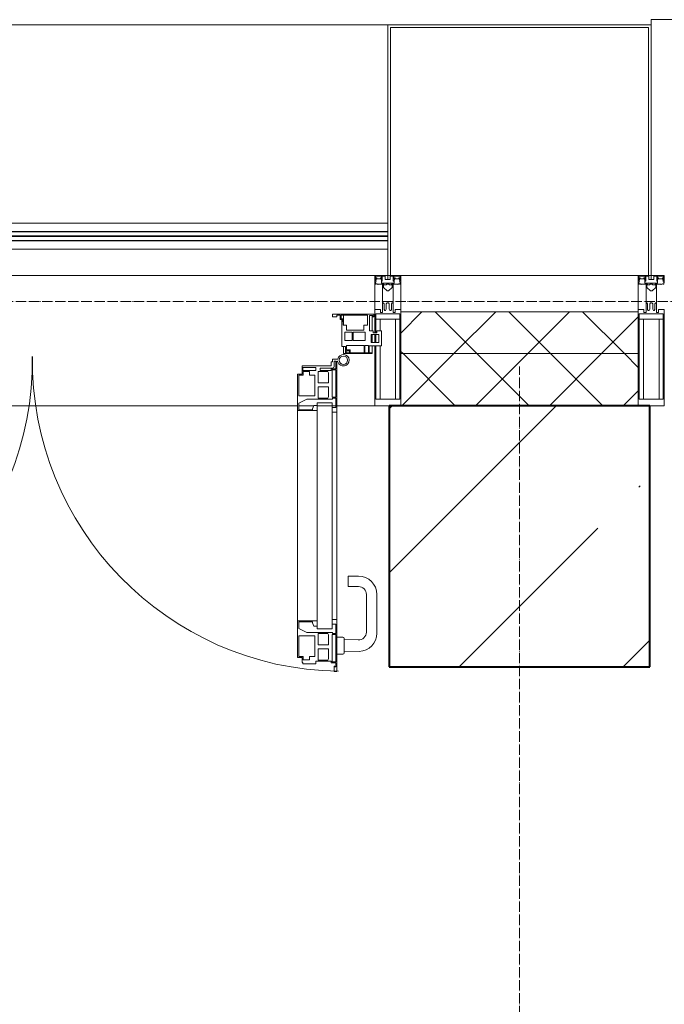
# Model space of a CAD drawing. Header units: millimetres. Extents: x -816133 to 919604, y 87941 to 147341.
# Tile 143 of 256: x -24610 to -23374, y 136927 to 138814. Entities that reach past the tile are written whole.
import ezdxf

# ---------------------------------------------------------------- set-up
doc = ezdxf.new("R2010")
doc.units = ezdxf.units.MM
doc.linetypes.add('ADSK_Линия сетки', pattern=[25, 20, -2.5, 0, -2.5])
doc.linetypes.add('Линия сетки', pattern=[25, 20, -2.5, 0, -2.5])
for name, color, linetype, lineweight in [('A-200-M_WALL', 7, 'Continuous', 18), ('A-200-M_WALL_PAT', 7, 'Continuous', 40), ('A-214-M_CURT_WALL', 7, 'Continuous', 18), ('A-215-M_CURT_PANEL', 7, 'Continuous', 18), ('A-280-M_COLUMN', 7, 'Continuous', 18), ('A-325-M_DOOR', 7, 'Continuous', 18), ('S-280-M_COLUMN', 7, 'Continuous', 18), ('Z-030-M_GRID', 7, 'Continuous', 9), ('Z-060-M_DETAIL', 7, 'Continuous', 18), ('Поручни', 252, 'Continuous', 5), ('СС-011-ПОЖ-СИГНАЛИЗАЦИЯ', 1, 'Continuous', 30)]:
    doc.layers.add(name, color=color, linetype=linetype, lineweight=lineweight)

# ---------------------------------------------------------------- blocks, each defined once
blk = doc.blocks.new('10эт')
at = {"layer": 'S-280-M_COLUMN', "lineweight": 9}
h = blk.add_hatch(dxfattribs=at)
h.set_pattern_fill('FP_10', color=9, style=0, pattern_type=2)
h.set_pattern_definition([(45, (221501.7, 104051.05), (-314.309, 314.309), []), (45, (221816.03, 104051.05), (-314.309, 314.309), [555.625, -111.125, 3.353, -107.772])])
h.paths.add_polyline_path([(336901.7, 136451.1), (336901.7, 136951.1), (336401.7, 136951.1), (336401.7, 136451.1)])
at = {"layer": 'A-200-M_WALL', "color": 9, "lineweight": 9}
for p, q in [((336879.2, 137131.1), (336424.2, 137131.1)), ((336424.2, 137131.1), (336424.2, 136951.1)), ((336879.2, 136951.1), (336879.2, 137131.1)), ((336879.2, 137051.1), (336424.2, 137051.1))]:
    blk.add_line(p, q, dxfattribs=at)
at = {"layer": 'A-200-M_WALL_PAT', "color": 9, "linetype": 'Continuous', "lineweight": 5}
for p, q in [((336424.2, 137090.6), (336464.7, 137131.1)), ((336569.9, 137051.1), (336489.9, 137131.1)), ((336526.1, 137051.1), (336606.1, 137131.1)), ((336711.3, 137051.1), (336631.3, 137131.1)), ((336667.5, 137051.1), (336747.5, 137131.1)), ((336852.7, 137051.1), (336772.7, 137131.1)), ((336808.9, 137051.1), (336879.2, 137121.3)), ((336428.5, 137051.1), (336424.2, 137055.3)), ((336426.1, 136951.1), (336526.1, 137051.1)), ((336528.5, 136951.1), (336428.5, 137051.1)), ((336567.5, 136951.1), (336667.5, 137051.1)), ((336669.9, 136951.1), (336569.9, 137051.1)), ((336708.9, 136951.1), (336808.9, 137051.1)), ((336811.3, 136951.1), (336711.3, 137051.1)), ((336879.2, 137024.6), (336852.7, 137051.1)), ((336850.4, 136951.1), (336879.2, 136979.9))]:
    blk.add_line(p, q, dxfattribs=at)
at = {"layer": 'A-214-M_CURT_WALL', "color": 9, "lineweight": 5}
for p, q in [((336374.2, 137201.1), (335061.7, 137201.1)), ((336226.2, 136951.1), (335209.7, 136951.1)), ((336257.1, 136951.1), (336228.5, 136951.1)), ((336299.6, 136951.1), (336263.9, 136951.1)), ((336374.2, 136951.1), (336301.7, 136951.1))]:
    blk.add_line(p, q, dxfattribs=at)
at = {"layer": 'A-214-M_CURT_WALL', "color": 9, "lineweight": 5, "extrusion": (0, 0, -1)}
for p, q in [((336399.2, 137201.1), (336374.2, 137201.1)), ((336374.2, 137201.1), (336374.2, 137091)), ((336424.2, 137201.1), (336404.2, 137201.1)), ((336424.2, 136951.1), (336424.2, 137201.1)), ((336899.2, 137201.1), (336879.2, 137201.1)), ((336879.2, 137201.1), (336879.2, 136951.1)), ((336929.2, 137201.1), (336904.2, 137201.1)), ((336374.2, 137087.7), (336374.2, 137072.7)), ((336374.2, 137066), (336374.2, 136951.1)), ((336374.2, 136951.1), (336401.7, 136951.1)), ((336901.7, 136951.1), (336929.2, 136951.1))]:
    blk.add_line(p, q, dxfattribs=at)
at = {"layer": 'A-215-M_CURT_PANEL', "color": 9, "lineweight": 5}
for p, q in [((336372.2, 137126.6), (336293.2, 137126.6)), ((336293.2, 137126.6), (336293.2, 137121.6)), ((336293.2, 137121.6), (336301.8, 137121.6)), ((336301.8, 137121.6), (336301.8, 137124.6)), ((336301.8, 137124.6), (336308.2, 137124.6)), ((336308.2, 137124.6), (336308.2, 137116.3)), ((336309.9, 137118), (336309.9, 137124.8)), ((336309.9, 137124.8), (336360.4, 137124.8)), ((336312.9, 137118), (336309.9, 137118)), ((336312.9, 137112.9), (336312.9, 137118)), ((336314.2, 137124.9), (336314.2, 137105.6)), ((336360.4, 137124.8), (336360.4, 137105.6)), ((336364.2, 137094.5), (336364.2, 137124.4)), ((336364.2, 137124.4), (336370.7, 137124.4)), ((336369.2, 137094.5), (336369.2, 137124.4)), ((336370.7, 137124.4), (336370.7, 137121.6)), ((336370.7, 137121.6), (336372.2, 137121.6)), ((336372.2, 137121.6), (336372.2, 137126.6)), ((336308.2, 137116.3), (336311.2, 137116.3)), ((336311.2, 137116.3), (336311.2, 137064.5)), ((336313.7, 137112.1), (336312.9, 137112.9)), ((336313.7, 137105.6), (336313.7, 137112.1)), ((336320, 137105.6), (336313.7, 137105.6)), ((336320, 137096.1), (336320, 137105.6)), ((336360.4, 137105.6), (336353.2, 137105.6)), ((336353.2, 137105.6), (336353.2, 137096.1)), ((336316.7, 137076.1), (336316.7, 137092.3)), ((336316.7, 137092.3), (336330.9, 137092.3)), ((336353.2, 137096.1), (336320, 137096.1)), ((336330.9, 137092.3), (336330.9, 137076.1)), ((336333.1, 137076.1), (336333.1, 137092.3)), ((336333.1, 137092.3), (336355.8, 137092.3)), ((336355.8, 137092.3), (336355.8, 137076.1)), ((336371.2, 137094.5), (336364.2, 137094.5)), ((336367.1, 137072.7), (336367.1, 137087.7)), ((336367.1, 137087.7), (336382.1, 137087.7)), ((336369.2, 137072.7), (336369.2, 137087.7)), ((336371.2, 137091), (336371.2, 137094.5)), ((336378.2, 137091), (336371.2, 137091)), ((336387.2, 137094.5), (336378.2, 137094.5)), ((336378.2, 137094.5), (336378.2, 137091)), ((336382.1, 137087.7), (336382.1, 137072.7)), ((336387.2, 137066), (336387.2, 137094.5)), ((336311.2, 137064.5), (336318.2, 137064.5)), ((336314.2, 137064.5), (336314.2, 137051.1)), ((336330.9, 137076.1), (336316.7, 137076.1)), ((336318.2, 137064.5), (336318.2, 137051.1)), ((336319.8, 137066.8), (336353.8, 137066.8)), ((336319.8, 137058.3), (336319.8, 137066.8)), ((336355.8, 137076.1), (336333.1, 137076.1)), ((336353.8, 137066.8), (336353.8, 137052.7)), ((336355.2, 137052.9), (336355.2, 137066.5)), ((336355.2, 137066.5), (336362.2, 137066.5)), ((336362.2, 137066.5), (336362.2, 137052.9)), ((336363.8, 137052.6), (336363.8, 137066)), ((336363.8, 137066), (336387.2, 137066)), ((336382.1, 137072.7), (336367.1, 137072.7)), ((336369.2, 137052.6), (336369.2, 137066)), ((336314.2, 137051.1), (336318.2, 137051.1)), ((336318.2, 137051.1), (336369.2, 137051.1)), ((336319.5, 137052.4), (336319.5, 137056.7)), ((336319.5, 137056.7), (336325.5, 137056.7)), ((336325.5, 137052.4), (336319.5, 137052.4)), ((336326.8, 137058.3), (336319.8, 137058.3)), ((336325.5, 137056.7), (336325.5, 137052.4)), ((336326.8, 137052.7), (336326.8, 137058.3)), ((336353.8, 137052.7), (336326.8, 137052.7)), ((336362.2, 137052.9), (336355.2, 137052.9)), ((336369.2, 137052.6), (336363.8, 137052.6)), ((336369.2, 137051.1), (336369.2, 137052.6))]:
    blk.add_line(p, q, dxfattribs=at)
at = {"layer": 'A-280-M_COLUMN', "color": 9, "lineweight": 5}
for p, q in [((338266.7, 137691.1), (336904.2, 137691.1)), ((336904.2, 137681.1), (336904.2, 137691.1)), ((336399.2, 137681.1), (335036.7, 137681.1)), ((336904.2, 137681.1), (336399.2, 137681.1)), ((336399.2, 137681.1), (336399.2, 137201.1)), ((336404.2, 137201.1), (336404.2, 137676.1)), ((336404.2, 137676.1), (336899.2, 137676.1)), ((336899.2, 137676.1), (336899.2, 137201.1)), ((336904.2, 137201.1), (336904.2, 137681.1)), ((336399.2, 137201.1), (336404.2, 137201.1)), ((336424.2, 137201.1), (336879.2, 137201.1)), ((336899.2, 137201.1), (336904.2, 137201.1))]:
    blk.add_line(p, q, dxfattribs=at)
at = {"layer": 'A-325-M_DOOR', "color": 9, "lineweight": 5}
for p, q in [((336235.1, 137027.8), (336290.4, 137027.8)), ((336235.1, 137011.8), (336235.1, 137027.8)), ((336236.6, 137024.3), (336236.6, 137018.8)), ((336261.6, 137024.3), (336236.6, 137024.3)), ((336261.6, 137018.8), (336261.6, 137024.3)), ((336269.3, 137023.5), (336269.3, 137018.8)), ((336293.5, 137023.5), (336269.3, 137023.5)), ((336290.4, 137035.4), (336293.1, 137035.4)), ((336290.4, 137027.8), (336290.4, 137035.4)), ((336293.1, 137040.3), (336303.4, 137040.3)), ((336293.1, 137035.4), (336293.1, 137040.3)), ((336299.6, 137036.8), (336296.6, 137036.8)), ((336296.6, 137036.8), (336296.6, 137026.5)), ((336299.6, 137021.8), (336299.6, 137036.8)), ((336301.7, 137036.8), (336301.7, 136938.8)), ((336226.2, 137011.8), (336235.1, 137011.8)), ((336226.2, 136941.8), (336226.2, 137011.8)), ((336228.6, 137010.1), (336228.6, 136970.5)), ((336236.8, 137010.1), (336228.6, 137010.1)), ((336236.6, 137018.8), (336261.6, 137018.8)), ((336236.8, 137016.6), (336236.8, 137010.1)), ((336249.2, 137016.6), (336236.8, 137016.6)), ((336249.2, 137010), (336249.2, 137016.6)), ((336259.3, 137010), (336249.2, 137010)), ((336259.3, 136970.5), (336259.3, 137010)), ((336265.7, 137017), (336265.7, 136995.3)), ((336284, 137017), (336265.7, 137017)), ((336269.3, 137018.8), (336290.9, 137018.8)), ((336285.6, 137014.3), (336284, 137017)), ((336285.6, 136995.3), (336285.6, 137014.3)), ((336290.9, 137021.8), (336299.6, 137021.8)), ((336290.9, 137018.8), (336290.9, 137021.8)), ((336292.6, 137020.1), (336292.6, 136967.7)), ((336299.6, 137020.1), (336292.6, 137020.1)), ((336299.6, 136967.7), (336299.6, 137020.1)), ((336265.7, 136995.3), (336285.6, 136995.3)), ((336285.6, 136987.5), (336265.7, 136987.5)), ((336265.7, 136987.5), (336265.7, 136965.8)), ((336285.6, 136968.4), (336285.6, 136987.5)), ((336228.6, 136970.5), (336259.3, 136970.5)), ((336284, 136965.8), (336285.6, 136968.4)), ((336292.6, 136967.7), (336299.6, 136967.7)), ((336244.3, 136964), (336228.5, 136956.3)), ((336228.5, 136956.3), (336228.5, 136943.3)), ((336293.4, 136964), (336244.3, 136964)), ((336255.1, 136945.4), (336257.3, 136951.5)), ((336257.3, 136951.5), (336263.9, 136951.5)), ((336263.9, 136523.8), (336263.9, 136956.8)), ((336292.6, 136956.8), (336263.9, 136956.8)), ((336263.9, 136951.5), (336263.9, 136941.8)), ((336265.7, 136965.8), (336284, 136965.8)), ((336292.6, 136956.8), (336292.6, 136523.8)), ((336292.6, 136947.9), (336299.6, 136947.9)), ((336292.6, 136938.8), (336292.6, 136947.9)), ((336293.4, 136966), (336293.4, 136964)), ((336299.6, 136966), (336293.4, 136966)), ((336299.6, 136947.9), (336299.6, 136966)), ((336301.7, 136956.8), (336301.7, 136523.8)), ((336263.9, 136941.8), (336226.2, 136941.8)), ((336226.2, 136538.8), (336226.2, 136941.8)), ((336228.5, 136943.3), (336255.1, 136943.3)), ((336255.1, 136943.3), (336255.1, 136945.4)), ((336301.7, 136938.8), (336292.6, 136938.8)), ((336343.1, 136624.6), (336323.1, 136624.6)), ((336323.1, 136624.6), (336323.1, 136604.6)), ((336323.1, 136604.6), (336343.1, 136604.6)), ((336358.1, 136589.6), (336358.1, 136517.3)), ((336378.1, 136515.4), (336378.1, 136589.6)), ((336226.2, 136538.8), (336263.9, 136538.8)), ((336226.2, 136468.8), (336226.2, 136538.8)), ((336226.2, 136538.8), (336263.9, 136538.8)), ((336226.2, 136468.8), (336226.2, 136538.8)), ((336228.5, 136537.3), (336228.5, 136524.2)), ((336255.1, 136537.3), (336228.5, 136537.3)), ((336228.5, 136537.3), (336228.5, 136524.2)), ((336255.1, 136537.3), (336228.5, 136537.3)), ((336255.1, 136535.2), (336255.1, 136537.3)), ((336255.1, 136535.2), (336255.1, 136537.3)), ((336257.3, 136529.1), (336255.1, 136535.2)), ((336257.3, 136529.1), (336255.1, 136535.2)), ((336263.9, 136538.8), (336263.9, 136529.1)), ((336263.9, 136538.8), (336263.9, 136529.1)), ((336292.6, 136541.8), (336301.7, 136541.8)), ((336292.6, 136532.7), (336292.6, 136541.8)), ((336292.6, 136541.8), (336301.7, 136541.8)), ((336292.6, 136532.7), (336292.6, 136541.8)), ((336299.6, 136532.7), (336292.6, 136532.7)), ((336299.6, 136532.7), (336292.6, 136532.7)), ((336299.6, 136514.6), (336299.6, 136532.7)), ((336299.6, 136514.6), (336299.6, 136532.7)), ((336301.7, 136541.8), (336301.7, 136442.2)), ((336301.7, 136541.8), (336301.7, 136442.2)), ((336228.5, 136524.2), (336244.3, 136516.6)), ((336228.5, 136524.2), (336244.3, 136516.6)), ((336244.3, 136516.6), (336293.4, 136516.6)), ((336244.3, 136516.6), (336293.4, 136516.6)), ((336263.9, 136529.1), (336257.3, 136529.1)), ((336263.9, 136529.1), (336257.3, 136529.1)), ((336292.6, 136523.8), (336263.9, 136523.8)), ((336265.7, 136514.8), (336265.7, 136493.1)), ((336284, 136514.8), (336265.7, 136514.8)), ((336265.7, 136514.8), (336265.7, 136493.1)), ((336284, 136514.8), (336265.7, 136514.8)), ((336285.6, 136512.1), (336284, 136514.8)), ((336285.6, 136512.1), (336284, 136514.8)), ((336293.4, 136516.6), (336293.4, 136514.6)), ((336293.4, 136516.6), (336293.4, 136514.6)), ((336293.4, 136514.6), (336299.6, 136514.6)), ((336293.4, 136514.6), (336299.6, 136514.6)), ((336259.3, 136510.1), (336228.6, 136510.1)), ((336228.6, 136510.1), (336228.6, 136470.5)), ((336259.3, 136510.1), (336228.6, 136510.1)), ((336228.6, 136510.1), (336228.6, 136470.5)), ((336259.3, 136470.6), (336259.3, 136510.1)), ((336259.3, 136470.6), (336259.3, 136510.1)), ((336285.6, 136493.1), (336285.6, 136512.1)), ((336285.6, 136493.1), (336285.6, 136512.1)), ((336299.6, 136512.9), (336292.6, 136512.9)), ((336292.6, 136512.9), (336292.6, 136460.5)), ((336299.6, 136512.9), (336292.6, 136512.9)), ((336292.6, 136512.9), (336292.6, 136460.5)), ((336299.6, 136460.5), (336299.6, 136512.9)), ((336299.6, 136460.5), (336299.6, 136512.9)), ((336313.1, 136507.6), (336301.6, 136507.6)), ((336315.6, 136477.6), (336315.6, 136505.1)), ((336342.5, 136502.3), (336315.6, 136503.3)), ((336265.7, 136493.1), (336285.6, 136493.1)), ((336265.7, 136493.1), (336285.6, 136493.1)), ((336285.6, 136485.3), (336265.7, 136485.3)), ((336265.7, 136485.3), (336265.7, 136463.6)), ((336285.6, 136485.3), (336265.7, 136485.3)), ((336265.7, 136485.3), (336265.7, 136463.6)), ((336285.6, 136466.2), (336285.6, 136485.3)), ((336285.6, 136466.2), (336285.6, 136485.3)), ((336315.6, 136479.4), (336344.4, 136480.4)), ((336235.1, 136468.8), (336226.2, 136468.8)), ((336235.1, 136468.8), (336226.2, 136468.8)), ((336228.6, 136470.5), (336236.8, 136470.5)), ((336228.6, 136470.5), (336236.8, 136470.5)), ((336235.1, 136459.3), (336235.1, 136468.8)), ((336235.1, 136459.3), (336235.1, 136468.8)), ((336236.6, 136459.3), (336235.1, 136459.3)), ((336236.6, 136459.3), (336235.1, 136459.3)), ((336236.6, 136456.3), (336236.6, 136459.3)), ((336236.6, 136456.3), (336236.6, 136459.3)), ((336236.8, 136470.5), (336236.8, 136464)), ((336236.8, 136470.5), (336236.8, 136464)), ((336236.8, 136464), (336249.2, 136464)), ((336236.8, 136464), (336249.2, 136464)), ((336249.2, 136470.6), (336259.3, 136470.6)), ((336249.2, 136464), (336249.2, 136470.6)), ((336249.2, 136470.6), (336259.3, 136470.6)), ((336249.2, 136464), (336249.2, 136470.6)), ((336261.6, 136461.8), (336261.6, 136456.3)), ((336290.9, 136461.8), (336261.6, 136461.8)), ((336261.6, 136461.8), (336261.6, 136456.3)), ((336290.9, 136461.8), (336261.6, 136461.8)), ((336265.7, 136463.6), (336284, 136463.6)), ((336265.7, 136463.6), (336284, 136463.6)), ((336284, 136463.6), (336285.6, 136466.2)), ((336284, 136463.6), (336285.6, 136466.2)), ((336290.9, 136458.8), (336290.9, 136461.8)), ((336290.9, 136458.8), (336290.9, 136461.8)), ((336299.6, 136458.8), (336290.9, 136458.8)), ((336299.6, 136458.8), (336290.9, 136458.8)), ((336292.6, 136460.5), (336299.6, 136460.5)), ((336292.6, 136460.5), (336299.6, 136460.5)), ((336299.6, 136450.8), (336299.6, 136458.8)), ((336299.6, 136450.8), (336299.6, 136458.8)), ((336301.6, 136475.1), (336313.1, 136475.1)), ((336261.6, 136456.3), (336236.6, 136456.3)), ((336261.6, 136456.3), (336236.6, 136456.3)), ((336296.6, 136452.1), (336297.8, 136452.1)), ((336296.6, 136442.2), (336296.6, 136452.1)), ((336296.6, 136452.1), (336297.8, 136452.1)), ((336296.6, 136442.2), (336296.6, 136452.1)), ((336301.7, 136442.2), (336296.6, 136442.2)), ((336301.7, 136442.2), (336296.6, 136442.2)), ((336297.8, 136452.1), (336297.8, 136450.8)), ((336297.8, 136452.1), (336297.8, 136450.8)), ((336297.8, 136450.8), (336299.6, 136450.8)), ((336297.8, 136450.8), (336299.6, 136450.8))]:
    blk.add_line(p, q, dxfattribs=at)
for centre, radius, start, end in [((335121.7, 137038.4), 596.2, 270.9387, 0.704), ((336314.2, 137038.4), 596.2, 179.296, 269.0613), ((336314.2, 137038.4), 11, 196.047, 170.0284), ((336314.2, 137038.4), 8, 90, 270), ((336314.2, 137038.4), 8, 270, 90), ((336293.5, 137026.5), 3, 270, 0), ((336301.7, 137034.8), 2.03, 16.0721, 90), ((336343.1, 136589.6), 35, 0, 90), ((336343.1, 136589.6), 15, 0, 90), ((336343.1, 136517.3), 15, 267.8056, 0), ((336343.1, 136515.4), 35, 272.1945, 0), ((336313.1, 136505.1), 2.5, 0, 90), ((336313.1, 136477.6), 2.5, 270, 0)]:
    blk.add_arc(centre, radius, start, end, dxfattribs=at)
at = {"layer": 'S-280-M_COLUMN', "color": 9, "lineweight": 40}
for p, q in [((336901.7, 136951.1), (336401.7, 136951.1)), ((336401.7, 136951.1), (336401.7, 136451.1)), ((336901.7, 136451.1), (336901.7, 136951.1)), ((336401.7, 136451.1), (336901.7, 136451.1))]:
    blk.add_line(p, q, dxfattribs=at)
at = {"layer": 'Z-030-M_GRID', "color": 9, "linetype": 'ADSK_Линия сетки'}
blk.add_line((358421.7, 137151.1), (308438.4, 137151.1), dxfattribs=at)
at = {"layer": 'Z-030-M_GRID', "color": 9, "linetype": 'Линия сетки'}
blk.add_line((336651.7, 116076.8), (336651.7, 137026.1), dxfattribs=at)
at = {"layer": 'Z-060-M_DETAIL', "color": 9, "lineweight": 5, "extrusion": (0, 0, -1)}
for p, q in [((336374.2, 137201.1), (336374.2, 137186.8)), ((336374.2, 137201.1), (336399.2, 137201.1)), ((336375.5, 137199.8), (336375.5, 137191.2)), ((336375.5, 137199.8), (336387.4, 137199.8)), ((336376, 137190.9), (336376.7, 137193.1)), ((336377.9, 137196.6), (336376.7, 137196.6)), ((336376.7, 137193.1), (336376.7, 137196.6)), ((336377.9, 137196.6), (336377.9, 137194.6)), ((336377.9, 137194.6), (336385, 137194.6)), ((336386, 137196.6), (336385, 137196.6)), ((336385, 137194.6), (336385, 137196.6)), ((336386, 137196.6), (336387, 137193.8)), ((336386.5, 137193.4), (336387.4, 137194.2)), ((336386.5, 137193.4), (336387.9, 137189.7)), ((336387.4, 137199.8), (336387.4, 137194.2)), ((336394.4, 137199.6), (336388.7, 137199.6)), ((336388.7, 137199.6), (336388.7, 137189.8)), ((336394.4, 137199.6), (336394.4, 137193.1)), ((336399.2, 137193.1), (336394.4, 137193.1)), ((336424.2, 137201.1), (336399.2, 137201.1)), ((336399.2, 137201.1), (336399.2, 137193.1)), ((336399.2, 137201.1), (336399.2, 137193.1)), ((336399.2, 137193.1), (336404, 137193.1)), ((336404, 137199.6), (336409.7, 137199.6)), ((336404, 137199.6), (336404, 137193.1)), ((336409.7, 137199.6), (336409.7, 137189.8)), ((336411.9, 137193.4), (336410.6, 137189.7)), ((336422.9, 137199.8), (336411, 137199.8)), ((336411, 137199.8), (336411, 137194.2)), ((336411.9, 137193.4), (336411, 137194.2)), ((336412.4, 137196.6), (336411.4, 137193.8)), ((336412.4, 137196.6), (336413.4, 137196.6)), ((336413.4, 137194.6), (336413.4, 137196.6)), ((336420.5, 137194.6), (336413.4, 137194.6)), ((336420.5, 137196.6), (336421.7, 137196.6)), ((336420.5, 137196.6), (336420.5, 137194.6)), ((336421.7, 137193.1), (336421.7, 137196.6)), ((336422.4, 137190.9), (336421.7, 137193.1)), ((336422.9, 137199.8), (336422.9, 137191.2)), ((336424.2, 137201.1), (336424.2, 137186.8)), ((336879.2, 137201.1), (336879.2, 137186.8)), ((336879.2, 137201.1), (336904.2, 137201.1)), ((336880.5, 137199.8), (336880.5, 137191.2)), ((336880.5, 137199.8), (336892.4, 137199.8)), ((336881, 137190.9), (336881.7, 137193.1)), ((336882.9, 137196.6), (336881.7, 137196.6)), ((336881.7, 137193.1), (336881.7, 137196.6)), ((336882.9, 137196.6), (336882.9, 137194.6)), ((336882.9, 137194.6), (336890, 137194.6)), ((336891, 137196.6), (336890, 137196.6)), ((336890, 137194.6), (336890, 137196.6)), ((336891, 137196.6), (336892, 137193.8)), ((336891.5, 137193.4), (336892.4, 137194.2)), ((336891.5, 137193.4), (336892.9, 137189.7)), ((336892.4, 137199.8), (336892.4, 137194.2)), ((336899.4, 137199.6), (336893.7, 137199.6)), ((336893.7, 137199.6), (336893.7, 137189.8)), ((336899.4, 137199.6), (336899.4, 137193.1)), ((336904.2, 137193.1), (336899.4, 137193.1)), ((336929.2, 137201.1), (336904.2, 137201.1)), ((336904.2, 137201.1), (336904.2, 137193.1)), ((336904.2, 137201.1), (336904.2, 137193.1)), ((336904.2, 137193.1), (336909, 137193.1)), ((336909, 137199.6), (336914.7, 137199.6)), ((336909, 137199.6), (336909, 137193.1)), ((336914.7, 137199.6), (336914.7, 137189.8)), ((336916.9, 137193.4), (336915.6, 137189.7)), ((336927.9, 137199.8), (336916, 137199.8)), ((336916, 137199.8), (336916, 137194.2)), ((336916.9, 137193.4), (336916, 137194.2)), ((336917.4, 137196.6), (336916.4, 137193.8)), ((336917.4, 137196.6), (336918.4, 137196.6)), ((336918.4, 137194.6), (336918.4, 137196.6)), ((336925.5, 137194.6), (336918.4, 137194.6)), ((336925.5, 137196.6), (336926.7, 137196.6)), ((336925.5, 137196.6), (336925.5, 137194.6)), ((336926.7, 137193.1), (336926.7, 137196.6)), ((336927.4, 137190.9), (336926.7, 137193.1)), ((336927.9, 137199.8), (336927.9, 137191.2)), ((336929.2, 137201.1), (336929.2, 137186.8)), ((336375.4, 137186.5), (336374.2, 137186.8)), ((336376.7, 137190.5), (336375.4, 137186.5)), ((336375.4, 137184.1), (336375.4, 137186.5)), ((336376.9, 137184.1), (336375.4, 137184.1)), ((336376.7, 137190.5), (336375.5, 137191.2)), ((336376.9, 137185), (336377.9, 137185)), ((336376.9, 137184.1), (336376.9, 137185)), ((336380.2, 137183.4), (336377.9, 137185)), ((336380.8, 137184.5), (336380.2, 137183.4)), ((336391.8, 137184.5), (336380.8, 137184.5)), ((336387, 137192), (336387, 137186.3)), ((336387, 137186.3), (336399.2, 137186.3)), ((336388.7, 137189.8), (336388, 137189.7)), ((336389.2, 137148.1), (336389.2, 137184.1)), ((336389.2, 137184.1), (336391.7, 137184.1)), ((336391.7, 137182.6), (336390.7, 137182.6)), ((336390.7, 137182.6), (336390.7, 137178.1)), ((336390.7, 137178.1), (336397.7, 137171.1)), ((336391.7, 137184.1), (336391.7, 137182.6)), ((336391.8, 137183.1), (336391.8, 137184.5)), ((336396.6, 137183.1), (336391.8, 137183.1)), ((336396.6, 137183.1), (336396.6, 137184.2)), ((336396.6, 137184.2), (336399.2, 137184.2)), ((336399.2, 137186.3), (336399.2, 137184.2)), ((336411.4, 137186.3), (336399.2, 137186.3)), ((336399.2, 137186.3), (336399.2, 137184.2)), ((336401.8, 137184.2), (336399.2, 137184.2)), ((336407.7, 137178.1), (336400.7, 137171.1)), ((336401.8, 137183.1), (336401.8, 137184.2)), ((336401.8, 137183.1), (336406.6, 137183.1)), ((336406.6, 137183.1), (336406.6, 137184.5)), ((336406.6, 137184.5), (336417.6, 137184.5)), ((336409.2, 137184.1), (336406.7, 137184.1)), ((336406.7, 137184.1), (336406.7, 137182.6)), ((336406.7, 137182.6), (336407.7, 137182.6)), ((336407.7, 137182.6), (336407.7, 137178.1)), ((336409.2, 137148.1), (336409.2, 137184.1)), ((336409.7, 137189.8), (336410.5, 137189.7)), ((336411.4, 137192), (336411.4, 137186.3)), ((336417.6, 137184.5), (336418.2, 137183.4)), ((336418.2, 137183.4), (336420.5, 137185)), ((336421.5, 137185), (336420.5, 137185)), ((336421.5, 137184.1), (336421.5, 137185)), ((336421.5, 137184.1), (336423.1, 137184.1)), ((336421.7, 137190.5), (336422.9, 137191.2)), ((336421.7, 137190.5), (336423.1, 137186.5)), ((336423.1, 137186.5), (336424.2, 137186.8)), ((336423.1, 137184.1), (336423.1, 137186.5)), ((336880.4, 137186.5), (336879.2, 137186.8)), ((336881.7, 137190.5), (336880.4, 137186.5)), ((336880.4, 137184.1), (336880.4, 137186.5)), ((336881.9, 137184.1), (336880.4, 137184.1)), ((336881.7, 137190.5), (336880.5, 137191.2)), ((336881.9, 137185), (336882.9, 137185)), ((336881.9, 137184.1), (336881.9, 137185)), ((336885.2, 137183.4), (336882.9, 137185)), ((336885.8, 137184.5), (336885.2, 137183.4)), ((336896.8, 137184.5), (336885.8, 137184.5)), ((336892, 137192), (336892, 137186.3)), ((336892, 137186.3), (336904.2, 137186.3)), ((336893.7, 137189.8), (336893, 137189.7)), ((336894.2, 137148.1), (336894.2, 137184.1)), ((336894.2, 137184.1), (336896.7, 137184.1)), ((336896.7, 137182.6), (336895.7, 137182.6)), ((336895.7, 137182.6), (336895.7, 137178.1)), ((336895.7, 137178.1), (336902.7, 137171.1)), ((336896.7, 137184.1), (336896.7, 137182.6)), ((336896.8, 137183.1), (336896.8, 137184.5)), ((336901.6, 137183.1), (336896.8, 137183.1)), ((336901.6, 137183.1), (336901.6, 137184.2)), ((336901.6, 137184.2), (336904.2, 137184.2)), ((336904.2, 137186.3), (336904.2, 137184.2)), ((336916.4, 137186.3), (336904.2, 137186.3)), ((336904.2, 137186.3), (336904.2, 137184.2)), ((336906.8, 137184.2), (336904.2, 137184.2)), ((336912.7, 137178.1), (336905.7, 137171.1)), ((336906.8, 137183.1), (336906.8, 137184.2)), ((336906.8, 137183.1), (336911.6, 137183.1)), ((336911.6, 137183.1), (336911.6, 137184.5)), ((336911.6, 137184.5), (336922.6, 137184.5)), ((336914.2, 137184.1), (336911.7, 137184.1)), ((336911.7, 137184.1), (336911.7, 137182.6)), ((336911.7, 137182.6), (336912.7, 137182.6)), ((336912.7, 137182.6), (336912.7, 137178.1)), ((336914.2, 137148.1), (336914.2, 137184.1)), ((336914.7, 137189.8), (336915.5, 137189.7)), ((336916.4, 137192), (336916.4, 137186.3)), ((336922.6, 137184.5), (336923.2, 137183.4)), ((336923.2, 137183.4), (336925.5, 137185)), ((336926.5, 137185), (336925.5, 137185)), ((336926.5, 137184.1), (336926.5, 137185)), ((336926.5, 137184.1), (336928.1, 137184.1)), ((336926.7, 137190.5), (336927.9, 137191.2)), ((336926.7, 137190.5), (336928.1, 137186.5)), ((336928.1, 137186.5), (336929.2, 137186.8)), ((336928.1, 137184.1), (336928.1, 137186.5)), ((336397.7, 137171.1), (336399.2, 137171.1)), ((336400.7, 137171.1), (336399.2, 137171.1)), ((336902.7, 137171.1), (336904.2, 137171.1)), ((336905.7, 137171.1), (336904.2, 137171.1)), ((336389.2, 137148.1), (336389.2, 137129.8)), ((336390.5, 137148.1), (336389.2, 137148.1)), ((336390.5, 137148.1), (336392.2, 137146.4)), ((336392.2, 137135.8), (336392.2, 137146.4)), ((336397.9, 137148.1), (336396.3, 137146.4)), ((336396.3, 137136), (336396.3, 137146.4)), ((336399.2, 137148.1), (336397.9, 137148.1)), ((336399.2, 137148.1), (336400.5, 137148.1)), ((336400.5, 137148.1), (336402.1, 137146.4)), ((336402.1, 137136), (336402.1, 137146.4)), ((336407.9, 137148.1), (336406.3, 137146.4)), ((336406.3, 137135.8), (336406.3, 137146.4)), ((336407.9, 137148.1), (336409.2, 137148.1)), ((336409.2, 137148.1), (336409.2, 137129.8)), ((336894.2, 137148.1), (336894.2, 137129.8)), ((336895.5, 137148.1), (336894.2, 137148.1)), ((336895.5, 137148.1), (336897.2, 137146.4)), ((336897.2, 137135.8), (336897.2, 137146.4)), ((336902.9, 137148.1), (336901.3, 137146.4)), ((336901.3, 137136), (336901.3, 137146.4)), ((336904.2, 137148.1), (336902.9, 137148.1)), ((336904.2, 137148.1), (336905.5, 137148.1)), ((336905.5, 137148.1), (336907.1, 137146.4)), ((336907.1, 137136), (336907.1, 137146.4)), ((336912.9, 137148.1), (336911.3, 137146.4)), ((336911.3, 137135.8), (336911.3, 137146.4)), ((336912.9, 137148.1), (336914.2, 137148.1)), ((336914.2, 137148.1), (336914.2, 137129.8)), ((336385.2, 137135.8), (336374.2, 137135.8)), ((336374.2, 137135.8), (336374.2, 137091)), ((336398.7, 137127.5), (336376.2, 137127.5)), ((336376.2, 137091), (336376.2, 137127.5)), ((336385.2, 137129.8), (336385.2, 137135.8)), ((336389.2, 137129.8), (336385.2, 137129.8)), ((336392.2, 137135.8), (336393.4, 137133.8)), ((336395.1, 137133.8), (336393.4, 137133.8)), ((336395.1, 137133.8), (336396.3, 137136)), ((336399.7, 137127.5), (336422.2, 137127.5)), ((336403.4, 137133.8), (336402.1, 137136)), ((336403.4, 137133.8), (336405.1, 137133.8)), ((336406.3, 137135.8), (336405.1, 137133.8)), ((336409.2, 137129.8), (336413.2, 137129.8)), ((336413.2, 137135.8), (336424.2, 137135.8)), ((336413.2, 137129.8), (336413.2, 137135.8)), ((336422.2, 136963.8), (336422.2, 137127.5)), ((336424.2, 137135.8), (336424.2, 136951.1)), ((336890.2, 137135.8), (336879.2, 137135.8)), ((336879.2, 137135.8), (336879.2, 136951.1)), ((336903.7, 137127.5), (336881.2, 137127.5)), ((336881.2, 136963.8), (336881.2, 137127.5)), ((336890.2, 137129.8), (336890.2, 137135.8)), ((336894.2, 137129.8), (336890.2, 137129.8)), ((336897.2, 137135.8), (336898.4, 137133.8)), ((336900.1, 137133.8), (336898.4, 137133.8)), ((336900.1, 137133.8), (336901.3, 137136)), ((336904.7, 137127.5), (336927.2, 137127.5)), ((336908.4, 137133.8), (336907.1, 137136)), ((336908.4, 137133.8), (336910.1, 137133.8)), ((336911.3, 137135.8), (336910.1, 137133.8)), ((336914.2, 137129.8), (336918.2, 137129.8)), ((336918.2, 137135.8), (336929.2, 137135.8)), ((336918.2, 137129.8), (336918.2, 137135.8)), ((336927.2, 136963.8), (336927.2, 137127.5)), ((336929.2, 137135.8), (336929.2, 136951.1)), ((336399.2, 137117.1), (336376.2, 137117.1)), ((336384.3, 137117.1), (336384.3, 137094.5)), ((336399.2, 137117.1), (336422.2, 137117.1)), ((336414.1, 137117.1), (336414.1, 136963.8)), ((336904.2, 137117.1), (336881.2, 137117.1)), ((336889.3, 137117.1), (336889.3, 136963.8)), ((336904.2, 137117.1), (336927.2, 137117.1)), ((336919.1, 137117.1), (336919.1, 136963.8)), ((336374.2, 137087.7), (336374.2, 137072.7)), ((336376.2, 137072.7), (336376.2, 137087.7)), ((336374.2, 137066), (336374.2, 136951.1)), ((336376.2, 136963.8), (336376.2, 137066)), ((336384.3, 137066), (336384.3, 136963.8)), ((336374.2, 136951.1), (336399.2, 136951.1)), ((336376.2, 136963.8), (336399.2, 136963.8)), ((336422.2, 136963.8), (336399.2, 136963.8)), ((336424.2, 136951.1), (336399.2, 136951.1)), ((336879.2, 136951.1), (336904.2, 136951.1)), ((336881.2, 136963.8), (336904.2, 136963.8)), ((336927.2, 136963.8), (336904.2, 136963.8)), ((336929.2, 136951.1), (336904.2, 136951.1))]:
    blk.add_line(p, q, dxfattribs=at)
for centre, start, end in [((-336398.7, 137128), 180, 270), ((-336399.7, 137128), 270, 0), ((-336903.7, 137128), 180, 270), ((-336904.7, 137128), 270, 0)]:
    blk.add_arc(centre, 0.5, start, end, dxfattribs=at)
at = {"layer": 'Поручни', "color": 9, "lineweight": 5}
for p, q in [((336399.2, 137301.1), (335036.7, 137301.1)), ((336399.2, 137285.1), (335036.7, 137285.1)), ((336399.2, 137284.6), (335036.7, 137284.6)), ((336399.2, 137276.6), (335036.7, 137276.6)), ((336399.2, 137275.6), (335036.7, 137275.6)), ((336399.2, 137267.6), (335036.7, 137267.6)), ((336399.2, 137267.1), (335036.7, 137267.1)), ((335036.7, 137251.1), (336399.2, 137251.1))]:
    blk.add_line(p, q, dxfattribs=at)

msp = doc.modelspace()

# ---------------------------------------------------------------- block references
at = {"layer": 'СС-011-ПОЖ-СИГНАЛИЗАЦИЯ', "color": 9, "lineweight": 30}
msp.add_blockref('10эт', (-360303.7, 1122.9), dxfattribs=at)

doc.saveas('drawing.dxf')
